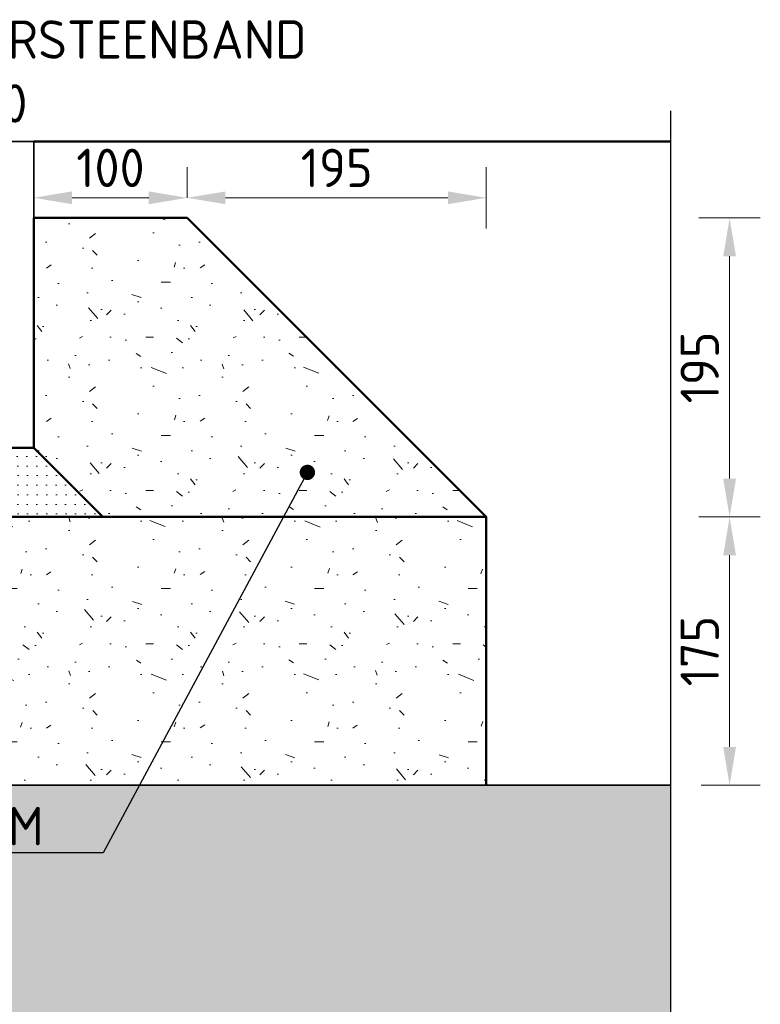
# Model space of a CAD drawing. Header units: metres. Extents: x 92403 to 95147, y 464428 to 465602.
# Tile 256 of 256: x 92610.441 to 92610.923, y 465103.598 to 465104.241. Entities that reach past the tile are written whole.
import ezdxf
from ezdxf import colors
from ezdxf.entities.mleader import LeaderData, LeaderLine
from ezdxf.math import Vec2, Vec3

# ---------------------------------------------------------------- set-up
doc = ezdxf.new("R2010")
doc.units = ezdxf.units.M
doc.linetypes.add('XX-CENTER', pattern=[8, 5, -1, 1, -1])
doc.layers.get('0').update_dxf_attribs({"linetype": 'CONTINUOUS'})
doc.layers.get('Defpoints').update_dxf_attribs({"linetype": 'CONTINUOUS'})
for name, color, linetype, lineweight in [('N-WE-GW-GROND_ZAND_CUNETZAND-AD-10', 7, 'CONTINUOUS', 18), ('N-WE-VH-VERHARDING_ASFALT-T25', 7, 'CONTINUOUS', 25), ('N-WE-VH-VERHARDING_BETON-AD-10', 252, 'CONTINUOUS', 18), ('N-WE-VH-VERHARDING_BETON_SCHRAAL-GD', 252, 'CONTINUOUS', 50), ('N-WE-VH-VERHARDING_FUNDERING-AD-10', 252, 'CONTINUOUS', 18), ('N-WE-VH-VERHARDING_TEGEL-GD', 252, 'CONTINUOUS', 50), ('N-XX-VH-VERHARDING_NATUURSTEEN-G', 252, 'CONTINUOUS', 35), ('X-XX-AL-VERWIJZING_DETAIL-M', 7, 'CONTINUOUS', 18), ('X-XX-AL-VERWIJZING_DOORSNEDE-GD', 7, 'XX-CENTER', 25)]:
    doc.layers.add(name, color=color, linetype=linetype, lineweight=lineweight)
doc.styles.add('NLCS-ISO-M10-T25', font='NLCS-ISO.ttf', dxfattribs={"height": 0.025})
doc.dimstyles.new('NLCS-M10-T25-PIJL_L2_H1', dxfattribs={"dimscale": 0.01, "dimtxt": 2.5, "dimasz": 2.5, "dimexe": 2, "dimexo": 2, "dimgap": 0.7, "dimtad": 1, "dimzin": 0, "dimdsep": 46, "dimtxsty": 'NLCS-ISO-M10-T25', "dimcen": 2.5, "dimdle": 2, "dimclrd": 256, "dimclre": 256, "dimclrt": 7, "dimadec": 1, "dimazin": 0, "dimtfac": 1, "dimtdec": 3, "dimtofl": 0, "dimtmove": 1, "dimatfit": 0, "dimfxl": 2, "dimfxlon": 1, "dimtfillclr": 256, "dimtolj": 1, "dimtzin": 0, "dimlwd": -1, "dimlwe": -1, "dimarcsym": 0})
pattern_1 = [(0, (2984.346750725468, 6082.11337816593), (0, 0.1), [0, -0.1]), (0, (2984.347750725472, 6082.078378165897), (0, 0.1), [0, -0.1]), (0, (2984.350750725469, 6082.132378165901), (0, 0.1), [0, -0.1]), (338.1986, (2984.298750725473, 6082.101378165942), (0.3000000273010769, -0.099999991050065), [0.0107703, -0.5277461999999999]), (216.8699, (2984.308750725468, 6082.097378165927), (0.2999999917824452, 0.2000000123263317), [0.005, -0.495]), (130.6013, (2984.304750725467, 6082.094378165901), (0.5000000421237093, -0.5999999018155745), [0.0092195, -0.9127349]), (206.5651, (2984.271750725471, 6082.082378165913), (-0.09999991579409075, -0.1000001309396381), [0.0022361, -0.2213707]), (326.3099, (2984.269750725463, 6082.081378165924), (0.199999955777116, -0.1000001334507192), [0.0036056, -0.3569496]), (108.4349, (2984.27275072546, 6082.079378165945), (-0.09999984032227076, 0.2000000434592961), [0.003162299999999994, -0.3130654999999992]), (225, (2984.33575072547, 6082.072378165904), (-1.776356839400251e-17, -0.1000000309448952), [0.0042426, -0.1371787]), (0, (2984.332750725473, 6082.069378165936), (0.1, 0.1), [0.006, -0.094]), (135, (2984.338750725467, 6082.069378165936), (-0.1000000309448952, 8.881784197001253e-18), [0.0042426, -0.1371787]), (251.5651, (2984.323750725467, 6082.136378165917), (0.09999984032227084, 0.2000000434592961), [0.003162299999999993, -0.3130654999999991]), (0, (2984.322750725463, 6082.13337816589), (0.1, 0.1), [0.005, -0.095]), (143.1301, (2984.327750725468, 6082.13337816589), (-0.2999999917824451, 0.2000000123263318), [0.005, -0.495]), (213.6901, (2984.270750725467, 6082.137378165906), (0.199999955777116, 0.1000001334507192), [0.003605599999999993, -0.3569495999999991]), (341.5651, (2984.26775072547, 6082.135378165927), (-0.2000000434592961, 0.09999984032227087), [0.006324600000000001, -0.3099032]), (126.8699, (2984.273750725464, 6082.13337816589), (0.2000000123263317, -0.2999999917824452), [0.005, -0.495]), (0, (2984.299750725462, 6082.13337816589), (0, 0.1), [0, -0.1]), (0, (2984.27275072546, 6082.107378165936), (0, 0.1), [0, -0.1]), (0, (2984.300750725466, 6082.070378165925), (0, 0.1), [0, -0.1]), (0, (2984.327750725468, 6082.101378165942), (0, 0.1), [0, -0.1]), (0, (2984.298750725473, 6082.118378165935), (0, 0.1), [0, -0.1]), (0, (2984.276750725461, 6082.121378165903), (0, 0.1), [0, -0.1]), (0, (2984.285750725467, 6082.115378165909), (0, 0.1), [0, -0.1]), (0, (2984.281750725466, 6082.091378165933), (0, 0.1), [0, -0.1]), (0, (2984.257750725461, 6082.09537816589), (0, 0.1), [0, -0.1]), (0, (2984.258750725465, 6082.118378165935), (0, 0.1), [0, -0.1]), (0, (2984.255750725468, 6082.140378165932), (0, 0.1), [0, -0.1]), (0, (2984.28675072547, 6082.144378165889), (0, 0.1), [0, -0.1]), (0, (2984.308750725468, 6082.148378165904), (0, 0.1), [0, -0.1]), (0, (2984.343750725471, 6082.144378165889), (0, 0.1), [0, -0.1]), (0, (2984.319750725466, 6082.11337816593), (0, 0.1), [0, -0.1]), (0, (2984.309750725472, 6082.131378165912), (0, 0.1), [0, -0.1]), (0, (2984.317750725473, 6082.083378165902), (0, 0.1), [0, -0.1]), (0, (2984.28775072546, 6082.078378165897), (0, 0.1), [0, -0.1]), (0, (2984.317750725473, 6082.0563781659), (0, 0.1), [0, -0.1]), (0, (2984.284750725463, 6082.062378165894), (0, 0.1), [0, -0.1]), (0, (2984.252750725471, 6082.059378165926), (0, 0.1), [0, -0.1]), (0, (2984.264750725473, 6082.054378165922), (0, 0.1), [0, -0.1]), (0, (2984.265750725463, 6082.068378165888), (0, 0.1), [0, -0.1]), (0, (2984.332750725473, 6082.052378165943), (0, 0.1), [0, -0.1]), (0, (2984.34475072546, 6082.093378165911), (0, 0.1), [0, -0.1]), (0, (2984.33975072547, 6082.123378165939), (0, 0.1), [0, -0.1]), (0, (2984.293750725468, 6082.051378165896), (0, 0.1), [0, -0.1])]

# ---------------------------------------------------------------- blocks, each defined once
blk = doc.blocks.new('_Dot')
at = {"color": 0, "linetype": 'ByBlock', "lineweight": -2}
blk.add_line((-0.5, 0), (-1, 0), dxfattribs=at)
at = {"color": 0, "linetype": 'ByBlock', "const_width": 0.5}
blk.add_lwpolyline([(-0.25, 0, 1), (0.25, 0, 1)], format="xyb", close=True, dxfattribs=at)
blk = doc.blocks.new('*D465')
at = {"layer": 'Defpoints', "color": 0, "transparency": 16777216}
for p in [(92610.86474693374, 465103.9162293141), (92610.86474693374, 465103.741229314), (92610.90334928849, 465103.741229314)]:
    blk.add_point(p, dxfattribs=at)
at = {"layer": 'X-XX-AL-VERWIJZING_DETAIL-M', "transparency": 16777216}
for p, q in [((92610.88474693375, 465103.9162293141), (92610.9233492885, 465103.9162293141)), ((92610.90334928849, 465103.891229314), (92610.90334928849, 465103.766229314)), ((92610.88474693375, 465103.741229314), (92610.9233492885, 465103.741229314))]:
    blk.add_line(p, q, dxfattribs=at)
for points in [[(92610.89918262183, 465103.891229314), (92610.90751595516, 465103.891229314), (92610.90334928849, 465103.9162293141)], [(92610.89918262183, 465103.766229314), (92610.90751595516, 465103.766229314), (92610.90334928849, 465103.741229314)]]:
    blk.add_solid(points, dxfattribs=at)
at = {"layer": 'X-XX-AL-VERWIJZING_DETAIL-M', "color": 7, "transparency": 16777216, "insert": (92610.88384928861, 465103.8287293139), "char_height": 0.025, "attachment_point": 5, "rotation": 90, "style": 'NLCS-ISO-M10-T25'}
blk.add_mtext('\\A1;175', dxfattribs=at)
blk = doc.blocks.new('*D467')
at = {"layer": 'Defpoints', "color": 0, "transparency": 16777216}
for p in [(92610.4997113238, 465104.1112293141), (92610.90334928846, 465104.1112293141), (92610.49971132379, 465103.9162293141)]:
    blk.add_point(p, dxfattribs=at)
at = {"layer": 'X-XX-AL-VERWIJZING_DETAIL-M', "transparency": 16777216}
for p, q in [((92610.88334928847, 465104.1112293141), (92610.92334928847, 465104.1112293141)), ((92610.90334928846, 465103.9412293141), (92610.90334928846, 465104.086229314)), ((92610.88334928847, 465103.9162293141), (92610.92334928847, 465103.9162293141))]:
    blk.add_line(p, q, dxfattribs=at)
for points in [[(92610.8991826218, 465104.086229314), (92610.90751595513, 465104.086229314), (92610.90334928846, 465104.1112293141)], [(92610.8991826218, 465103.9412293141), (92610.90751595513, 465103.9412293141), (92610.90334928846, 465103.9162293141)]]:
    blk.add_solid(points, dxfattribs=at)
at = {"layer": 'X-XX-AL-VERWIJZING_DETAIL-M', "color": 7, "transparency": 16777216, "insert": (92610.88384928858, 465104.013729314), "char_height": 0.025, "attachment_point": 5, "rotation": 90, "style": 'NLCS-ISO-M10-T25'}
blk.add_mtext('\\A1;195', dxfattribs=at)
blk = doc.blocks.new('*D631')
at = {"layer": 'Defpoints', "color": 0, "transparency": 16777216}
for p in [(92610.54971132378, 465104.1244075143), (92610.54971132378, 465104.1112293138), (92610.44971132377, 465104.0507964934)]:
    blk.add_point(p, dxfattribs=at)
at = {"layer": 'X-XX-AL-VERWIJZING_DETAIL-M', "transparency": 16777216}
for p, q in [((92610.44971132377, 465104.1044075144), (92610.44971132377, 465104.1444075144)), ((92610.54971132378, 465104.1244075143), (92610.54971132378, 465104.1444075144)), ((92610.47471132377, 465104.1244075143), (92610.52471132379, 465104.1244075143))]:
    blk.add_line(p, q, dxfattribs=at)
for points in [[(92610.47471132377, 465104.128574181), (92610.47471132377, 465104.1202408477), (92610.44971132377, 465104.1244075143)], [(92610.52471132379, 465104.128574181), (92610.52471132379, 465104.1202408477), (92610.54971132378, 465104.1244075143)]]:
    blk.add_solid(points, dxfattribs=at)
at = {"layer": 'X-XX-AL-VERWIJZING_DETAIL-M', "color": 7, "transparency": 16777216, "insert": (92610.49971132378, 465104.1439075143), "char_height": 0.025, "attachment_point": 5, "style": 'NLCS-ISO-M10-T25'}
blk.add_mtext('\\A1;100', dxfattribs=at)
blk = doc.blocks.new('*D705')
at = {"layer": 'Defpoints', "color": 0, "transparency": 16777216}
for p in [(92610.74471132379, 465104.1244075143), (92610.54971132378, 465104.1112293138), (92610.74471132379, 465103.9162293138)]:
    blk.add_point(p, dxfattribs=at)
at = {"layer": 'X-XX-AL-VERWIJZING_DETAIL-M', "transparency": 16777216}
for p, q in [((92610.54971132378, 465104.1244075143), (92610.54971132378, 465104.1444075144)), ((92610.74471132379, 465104.1044075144), (92610.74471132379, 465104.1444075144)), ((92610.57471132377, 465104.1244075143), (92610.71971132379, 465104.1244075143))]:
    blk.add_line(p, q, dxfattribs=at)
for points in [[(92610.57471132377, 465104.128574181), (92610.57471132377, 465104.1202408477), (92610.54971132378, 465104.1244075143)], [(92610.71971132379, 465104.128574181), (92610.71971132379, 465104.1202408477), (92610.74471132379, 465104.1244075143)]]:
    blk.add_solid(points, dxfattribs=at)
at = {"layer": 'X-XX-AL-VERWIJZING_DETAIL-M', "color": 7, "transparency": 16777216, "insert": (92610.64721132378, 465104.1439075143), "char_height": 0.025, "attachment_point": 5, "style": 'NLCS-ISO-M10-T25'}
blk.add_mtext('\\A1;195', dxfattribs=at)

msp = doc.modelspace()

# ---------------------------------------------------------------- hatches: boundary and pattern name
at = {"layer": 'N-WE-GW-GROND_ZAND_CUNETZAND-AD-10'}
h = msp.add_hatch(dxfattribs=at)
h.set_pattern_fill('AGW-GROND_ZAND_CUNETZAND', color=256, scale=0.01, pattern_type=2)
h.set_pattern_definition([(0, (2984.251750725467, 6081.999378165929), (0.00625, 0.00625), [0, -0.0125])])
h.paths.add_polyline_path([(92610.86474693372, 465103.3412293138), (92610.86474693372, 465103.7412293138), (92609.6647765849, 465103.7412293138), (92609.39971132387, 465103.7412293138), (92609.39971132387, 465103.3412293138)])
at = {"layer": 'N-WE-VH-VERHARDING_BETON-AD-10'}
h = msp.add_hatch(dxfattribs=at)
h.set_pattern_fill('AVH-BETON_SCHRAAL', color=256, scale=0.01, pattern_type=2)
h.set_pattern_definition(pattern_1)
h.paths.add_polyline_path([(92610.74471132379, 465103.9162293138), (92610.54971132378, 465104.1112293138), (92610.44971132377, 465104.1112293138), (92610.44971132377, 465103.9612293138), (92610.49471132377, 465103.9162293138)])
at = {"layer": 'N-WE-VH-VERHARDING_FUNDERING-AD-10'}
h = msp.add_hatch(dxfattribs=at)
h.set_pattern_fill('AVH-FUNDERING_GRANULAAT', color=256, scale=0.01, pattern_type=2)
h.set_pattern_definition(pattern_1)
h.paths.add_polyline_path([(92610.01221132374, 465103.9162293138), (92610.01221132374, 465103.9912293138), (92609.39971132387, 465103.9912293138), (92609.39971132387, 465103.7412293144), (92610.74471132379, 465103.7412293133), (92610.74471132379, 465103.9162293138)])
h = msp.add_hatch(dxfattribs=at)
h.set_pattern_fill('AVH-FUNDERING_ZANDCEMENTSTAB', color=256, scale=0.01, pattern_type=2)
h.set_pattern_definition([(0, (2984.251750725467, 6082.049378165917), (0.03125, 0.00625), [0, -0.00625])])
h.paths.add_polyline_path([(92610.01221132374, 465103.9162293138), (92610.01221132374, 465103.9512293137), (92610.01223022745, 465103.9162293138), (92610.49721132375, 465103.9162293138), (92610.45221132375, 465103.9612293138), (92610.45221132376, 465103.9612291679), (92610.19138763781, 465103.9162293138)])
h.paths.add_polyline_path([(92610.45221132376, 465103.9612291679), (92610.14721132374, 465103.9612293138), (92610.14971132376, 465103.9812293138), (92610.01215368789, 465103.9812293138), (92610.01221132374, 465103.951229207), (92610.01221132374, 465103.9162293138), (92610.19138763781, 465103.9162293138)])

# ---------------------------------------------------------------- linework, layer by layer
at = {"layer": 'N-WE-VH-VERHARDING_BETON_SCHRAAL-GD'}
for points in [[(92610.44971132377, 465103.9612293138), (92610.44971132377, 465104.1112293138), (92610.54971132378, 465104.1112293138), (92610.74471132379, 465103.9162293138), (92610.49471132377, 465103.9162293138), (92610.44971132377, 465103.9612293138)], [(92610.01221132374, 465103.9812293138), (92610.01221132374, 465103.9162293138), (92610.49471132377, 465103.9162293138), (92610.44971132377, 465103.9612293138), (92610.14971132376, 465103.9612293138), (92610.14971132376, 465103.9812293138), (92610.14721132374, 465103.9812293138), (92610.01215368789, 465103.9812293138)], [(92610.74471132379, 465103.9162293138), (92610.74471132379, 465103.7412293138)]]:
    msp.add_lwpolyline(points, dxfattribs=at)
at = {"layer": 'N-WE-VH-VERHARDING_TEGEL-GD', "flags": 128}
msp.add_lwpolyline([(92610.44971132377, 465104.1612293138), (92610.86474693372, 465104.1612293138)], dxfattribs=at)
at = {"layer": 'N-XX-VH-VERHARDING_NATUURSTEEN-G', "flags": 128}
msp.add_lwpolyline([(92610.14971132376, 465103.9612293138), (92610.1497113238, 465104.1512293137), (92610.15971132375, 465104.1612293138), (92610.44971132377, 465104.1612293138), (92610.44971132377, 465103.9612293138)], close=True, dxfattribs=at)
msp.add_lwpolyline([(92609.39971132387, 465103.7412293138), (92609.39971132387, 465103.7412293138), (92610.86474693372, 465103.7412293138)], dxfattribs=at)
at = {"layer": 'X-XX-AL-VERWIJZING_DOORSNEDE-GD', "flags": 128}
msp.add_lwpolyline([(92610.86474693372, 465104.1812293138), (92610.86474693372, 465103.3212293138)], dxfattribs=at)

# ---------------------------------------------------------------- dimensions: what is measured, and where the dimension line sits
at = {"layer": 'X-XX-AL-VERWIJZING_DETAIL-M'}
for base, p1, p2, picture, middle in [((92610.54971132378, 465104.1244075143), (92610.44971132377, 465104.0507964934), (92610.54971132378, 465104.1112293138), '*D631', (92610.49971132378, 465104.1439075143)), ((92610.74471132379, 465104.1244075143), (92610.54971132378, 465104.1112293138), (92610.74471132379, 465103.9162293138), '*D705', (92610.64721132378, 465104.1439075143))]:
    dim = msp.add_linear_dim(base=base, p1=p1, p2=p2, dimstyle='NLCS-M10-T25-PIJL_L2_H1', override={"dimdec": 0, "dimlfac": 1000}, dxfattribs=at)
    dim.commit()
    dim.dimension.update_dxf_attribs({"geometry": picture, "text_midpoint": middle})
for p1, p2, distance, picture, middle in [((92610.49971132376, 465103.9162293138), (92610.49971132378, 465104.1112293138), -0.40363796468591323, '*D467', (92610.88384928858, 465104.013729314)), ((92610.86474693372, 465103.9162293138), (92610.86474693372, 465103.7412293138), 0.03860235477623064, '*D465', (92610.88384928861, 465103.8287293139))]:
    dim = msp.add_aligned_dim(p1=p1, p2=p2, distance=distance, dimstyle='NLCS-M10-T25-PIJL_L2_H1', override={"dimdec": 0, "dimlfac": 1000}, dxfattribs=at)
    dim.commit()
    dim.dimension.update_dxf_attribs({"geometry": picture, "text_midpoint": middle})

# ---------------------------------------------------------------- leaders
at = {"layer": 'N-WE-VH-VERHARDING_ASFALT-T25', "linetype": 'ByBlock'}
ml = msp.add_multileader_mtext('Standard', dxfattribs=at)
ml.set_content('\\pxt42;NATUURSTEENBAND 200x300 MM', color=7, style='NLCS-ISO-M10-T25')
ml.set_leader_properties(color=256, lineweight=-1)
ml.set_arrow_properties(name='DOT')
ml.build(insert=Vec2(0, 0))
ml.multileader.update_dxf_attribs({"text_left_attachment_type": 5, "text_right_attachment_type": 5, "dogleg_length": 2.5, "arrow_head_size": 0.01, "scale": 0.01})
ctx = ml.context
ctx.base_point, ctx.scale, ctx.char_height, ctx.arrow_head_size, ctx.landing_gap_size, ctx.plane_origin = Vec3(92610.32199341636, 465104.2101215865), 0.01, 0.025, 0.01, 0.009000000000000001, Vec3(92610.194218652, 465104.1050212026)
ctx.left_attachment, ctx.right_attachment = 5, 5
notes = []
notes.append((ctx, [(0, (1, 1, 0), (92610.29699341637, 465104.2101215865), (1, 0), 0.025, [(0, [(92610.26726765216, 465104.1612293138)], 0, [])])]))
ctx.mtext.insert, ctx.mtext.width, ctx.mtext.flow_direction = Vec3(92610.33099341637, 465104.2401215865), 1.247170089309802, 5
ml = msp.add_multileader_mtext('Standard', dxfattribs=at)
ml.set_content('\\A1;SCHRAAL BETON 0,04M³/M', color=7, style='NLCS-ISO-M10-T25')
ml.set_leader_properties(color=256, lineweight=-1)
ml.set_arrow_properties(name='DOT')
ml.build(insert=Vec2(0, 0))
ml.multileader.update_dxf_attribs({"text_left_attachment_type": 5, "text_right_attachment_type": 5, "dogleg_length": 2.5, "arrow_head_size": 0.01, "scale": 0.01})
ctx = ml.context
ctx.base_point, ctx.scale, ctx.char_height, ctx.arrow_head_size, ctx.landing_gap_size, ctx.plane_origin = Vec3(92610.04940992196, 465103.6971331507), 0.01, 0.025, 0.01, 0.009000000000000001, Vec3(92609.94660260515, 465103.8688071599)
ctx.left_attachment, ctx.right_attachment = 5, 5
notes.append((ctx, [(1, (1, 1, 0), (92610.49490992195, 465103.6971331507), (-1, 0), 0.025, [(0, [(92610.62811725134, 465103.9453058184)], 0, [])])]))
ctx.mtext.insert, ctx.mtext.flow_direction = Vec3(92610.05840992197, 465103.7271331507), 5
for ctx, leaders in notes:
    for number, flags, end, landing, length, lines in leaders:
        leader = LeaderData()
        leader.index, (leader.has_last_leader_line, leader.has_dogleg_vector, leader.attachment_direction) = number, flags
        leader.last_leader_point, leader.dogleg_vector, leader.dogleg_length = Vec3(end), Vec3(landing), length
        for number, points, colour, breaks in lines:
            line = LeaderLine()
            line.index, line.vertices, line.color, line.breaks = number, Vec3.list(points), colors.encode_raw_color(colour), breaks
            leader.lines.append(line)
        ctx.leaders.append(leader)

doc.saveas('drawing.dxf')
